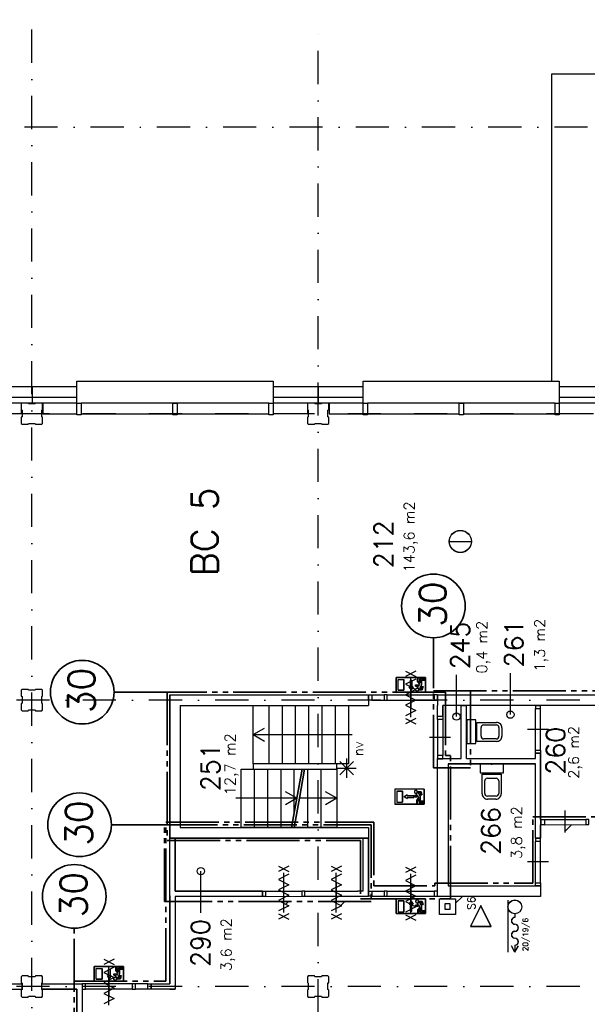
# Model space of a CAD drawing. Extents: x 36324 to 146208, y 143889 to 220609.
# Tile 19 of 21: x 99333 to 110041, y 202045 to 220609. Entities that reach past the tile are written whole.
import ezdxf
from ezdxf.enums import TextEntityAlignment as Align

# ---------------------------------------------------------------- set-up
doc = ezdxf.new("R2010")
doc.units = 0
doc.header["$LTSCALE"] = 100
for name, pattern in [('B0302', [12.5, 6.25, -3.125, 0, -3.125]), ('B0701', [2.34375, 1.5625, -0.78125]), ('B0804', [15, 10, -1, 1, -1, 1, -1])]:
    doc.linetypes.add(name, pattern=pattern)
for name, color, linetype in [('Bouwkundig', 253, 'CONTINUOUS'), ('Bouwkundig tekst', 252, 'CONTINUOUS'), ('Stramien', 252, 'B0302')]:
    doc.layers.add(name, color=color, linetype=linetype)
doc.layers.add('brandscheiding', color=40, linetype='B0804', lineweight=35)
doc.styles.add('bouwk tekst', font='romans.shx')
doc.styles.get("Standard").update_dxf_attribs({"font": 'romans.shx'})

msp = doc.modelspace()

# ---------------------------------------------------------------- linework, layer by layer
at = {"layer": 'Bouwkundig', "linetype": 'Continuous'}
for p, q in [((98713, 213694), (100413, 213694)), ((99566, 213694), (99566, 213380)), ((104113, 213694), (105813, 213694)), ((104966, 213694), (104966, 213380)), ((109507, 213694), (111263, 213694)), ((98713, 213494), (100413, 213494)), ((104113, 213494), (105813, 213494)), ((109507, 213494), (111263, 213494)), ((100413, 213380), (98713, 213380)), ((99363, 213380), (99363, 213180)), ((99769, 213380), (99769, 213180)), ((105813, 213380), (104113, 213380)), ((104763, 213380), (104763, 213180)), ((105169, 213380), (105169, 213180)), ((111183, 213380), (109507, 213380)), ((99363, 213180), (98713, 213180)), ((99769, 213180), (100413, 213180)), ((104763, 213180), (104113, 213180)), ((105169, 213180), (105813, 213180)), ((110157, 213180), (109507, 213180)), ((107437, 210771), (107856, 210771)), ((106988, 208208), (106433, 208208)), ((106433, 207930), (106433, 208208)), ((106470, 208171), (106581, 208171)), ((106470, 207967), (106470, 208171)), ((106581, 207967), (106581, 208171)), ((106705, 208159), (106705, 208029)), ((106733, 208159), (106733, 208029)), ((106840, 208203), (106863, 208203)), ((106840, 208134), (106840, 208203)), ((106880, 208082), (106840, 208134)), ((106863, 208203), (106863, 208142)), ((106891, 208106), (106863, 208142)), ((106979, 208180), (106891, 208180)), ((106891, 208180), (106891, 208106)), ((106914, 208157), (106979, 208157)), ((106914, 208068), (106914, 208157)), ((106979, 208157), (106979, 208180)), ((106988, 207930), (106988, 208208)), ((107573, 207469), (107573, 208254)), ((108590, 207506), (108590, 208291)), ((106470, 207967), (106581, 207967)), ((106705, 208029), (106682, 208029)), ((106682, 208029), (106719, 207974)), ((106719, 207974), (106756, 208029)), ((106756, 208029), (106733, 208029)), ((106803, 208069), (106858, 208069)), ((106803, 208069), (106803, 208046)), ((106803, 208046), (106835, 208046)), ((106835, 208012), (106835, 208046)), ((106858, 208035), (106880, 208082)), ((106858, 208035), (106858, 208069)), ((106867, 207977), (106928, 207977)), ((106883, 208000), (106914, 208068)), ((106910, 208000), (106883, 208000)), ((106910, 208000), (106919, 208037)), ((106919, 208037), (106943, 208037)), ((106928, 207977), (106943, 208037)), ((105631, 206369, 2600), (105375, 206624, 2600)), ((105503, 206315, 2600), (105503, 206677, 2600)), ((105323, 206496, 2600), (105682, 206496, 2600)), ((105375, 206369, 2600), (105630, 206623, 2600)), ((106964, 206098, 2600), (106409, 206098, 2600)), ((106409, 206098, 2600), (106409, 205821, 2600)), ((106964, 206098, 2600), (106964, 205821, 2600)), ((106446, 206061, 2600), (106557, 206061, 2600)), ((106446, 206061, 2600), (106446, 205858, 2600)), ((106557, 206061, 2600), (106557, 205858, 2600)), ((106584, 205959, 2600), (106640, 205996, 2600)), ((106640, 205922, 2600), (106584, 205959, 2600)), ((106640, 205996, 2600), (106640, 205973, 2600)), ((106769, 205973, 2600), (106640, 205973, 2600)), ((106640, 205946, 2600), (106640, 205922, 2600)), ((106769, 205946, 2600), (106640, 205946, 2600)), ((106769, 205973, 2600), (106769, 205946, 2600)), ((106779, 205983, 2600), (106811, 205983, 2600)), ((106779, 205959, 2600), (106779, 205983, 2600)), ((106779, 205959, 2600), (106834, 205959, 2600)), ((106811, 206016, 2600), (106811, 205983, 2600)), ((106856, 205946, 2600), (106816, 205895, 2600)), ((106816, 205895, 2600), (106816, 205825, 2600)), ((106834, 205993, 2600), (106834, 205959, 2600)), ((106834, 205993, 2600), (106856, 205946, 2600)), ((106867, 205922, 2600), (106839, 205887, 2600)), ((106839, 205825, 2600), (106839, 205887, 2600)), ((106843, 206052, 2600), (106904, 206052, 2600)), ((106859, 206029, 2600), (106890, 205960, 2600)), ((106885, 206029, 2600), (106859, 206029, 2600)), ((106867, 205848, 2600), (106867, 205922, 2600)), ((106885, 206029, 2600), (106895, 205992, 2600)), ((106890, 205960, 2600), (106890, 205872, 2600)), ((106895, 205992, 2600), (106919, 205992, 2600)), ((106904, 206052, 2600), (106919, 205992, 2600)), ((106964, 205821, 2600), (106409, 205821, 2600)), ((106446, 205858, 2600), (106557, 205858, 2600)), ((106816, 205825, 2600), (106839, 205825, 2600)), ((106954, 205848, 2600), (106867, 205848, 2600)), ((106890, 205872, 2600), (106954, 205872, 2600)), ((106954, 205872, 2600), (106954, 205848, 2600)), ((109621, 205308), (109744, 205431)), ((102749, 203769), (102749, 204554)), ((106433, 204031), (106433, 203754)), ((106988, 204031), (106988, 203754)), ((107555, 203950), (107686, 204080)), ((102263, 203961), (102283, 203980)), ((104355, 203931), (104404, 203980)), ((105392, 203908), (105465, 203980)), ((106470, 203994), (106581, 203994)), ((106470, 203994), (106470, 203791)), ((106581, 203994), (106581, 203791)), ((106682, 203932), (106719, 203988)), ((106705, 203932), (106682, 203932)), ((106705, 203803), (106705, 203932)), ((106719, 203988), (106756, 203932)), ((106756, 203932), (106733, 203932)), ((106733, 203803), (106733, 203932)), ((106803, 203916), (106835, 203916)), ((106803, 203893), (106803, 203916)), ((106803, 203893), (106858, 203893)), ((106835, 203949), (106835, 203916)), ((106880, 203879), (106840, 203828)), ((106858, 203926), (106858, 203893)), ((106858, 203926), (106880, 203879)), ((106891, 203856), (106863, 203820)), ((106867, 203985), (106928, 203985)), ((106910, 203962), (106883, 203962)), ((106883, 203962), (106914, 203893)), ((106891, 203782), (106891, 203856)), ((106910, 203962), (106919, 203925)), ((106914, 203893), (106914, 203805)), ((106919, 203925), (106943, 203925)), ((106928, 203985), (106943, 203925)), ((108541, 204008), (108541, 203030)), ((108543, 204008), (108543, 203030)), ((106988, 203754), (106433, 203754)), ((106470, 203791), (106581, 203791)), ((106840, 203828), (106840, 203758)), ((106840, 203758), (106863, 203758)), ((106863, 203758), (106863, 203820)), ((106979, 203782), (106891, 203782)), ((106914, 203805), (106979, 203805)), ((106979, 203805), (106979, 203782)), ((108674, 203750), (108674, 203684)), ((108675, 203750), (108675, 203684)), ((108674, 203027), (108608, 203149)), ((108674, 203030), (108609, 203149)), ((108674, 203159), (108674, 203032)), ((108674, 203030), (108739, 203149)), ((108674, 203027), (108741, 203149)), ((108675, 203159), (108675, 203032)), ((101293, 202758), (100738, 202758)), ((100738, 202480), (100738, 202758)), ((101145, 202753), (101168, 202753)), ((101145, 202684), (101145, 202753)), ((101168, 202753), (101168, 202692)), ((101284, 202730), (101196, 202730)), ((101196, 202730), (101196, 202656)), ((101284, 202707), (101284, 202730)), ((101293, 202480), (101293, 202758)), ((100775, 202721), (100886, 202721)), ((100775, 202517), (100775, 202721)), ((100886, 202517), (100886, 202721)), ((100987, 202579), (101024, 202524)), ((101010, 202579), (100987, 202579)), ((101010, 202709), (101010, 202579)), ((101024, 202524), (101061, 202579)), ((101038, 202709), (101038, 202579)), ((101061, 202579), (101038, 202579)), ((101108, 202619), (101108, 202596)), ((101108, 202619), (101164, 202619)), ((101108, 202596), (101141, 202596)), ((101141, 202562), (101141, 202596)), ((101185, 202632), (101145, 202684)), ((101164, 202585), (101185, 202632)), ((101164, 202585), (101164, 202619)), ((101196, 202656), (101168, 202692)), ((101188, 202550), (101219, 202618)), ((101215, 202550), (101188, 202550)), ((101215, 202550), (101224, 202587)), ((101219, 202707), (101284, 202707)), ((101219, 202618), (101219, 202707)), ((101224, 202587), (101248, 202587)), ((101233, 202526), (101248, 202587)), ((100775, 202517), (100886, 202517)), ((101172, 202526), (101233, 202526))]:
    msp.add_line(p, q, dxfattribs=at)
at = {"layer": 'Bouwkundig', "linetype": 'B0701'}
for p, q in [((99378, 213380), (99363, 213365)), ((99363, 213365), (99363, 213254)), ((99495, 213380), (99378, 213380)), ((99500, 213365), (99495, 213380)), ((99625, 213365), (99500, 213365)), ((99633, 213380), (99625, 213365)), ((99748, 213380), (99633, 213380)), ((99763, 213365), (99748, 213380)), ((99763, 213252), (99763, 213365)), ((104778, 213380), (104763, 213365)), ((104763, 213365), (104763, 213254)), ((104895, 213380), (104778, 213380)), ((104900, 213365), (104895, 213380)), ((105025, 213365), (104900, 213365)), ((105033, 213380), (105025, 213365)), ((105148, 213380), (105033, 213380)), ((105163, 213365), (105148, 213380)), ((105163, 213252), (105163, 213365)), ((99363, 213254), (99378, 213246)), ((99378, 213246), (99378, 213121)), ((99748, 213247), (99763, 213252)), ((99748, 213122), (99748, 213247)), ((99763, 213114), (99748, 213122)), ((104763, 213254), (104778, 213246)), ((104778, 213246), (104778, 213121)), ((105148, 213247), (105163, 213252)), ((105148, 213122), (105148, 213247)), ((105163, 213114), (105148, 213122)), ((99378, 213121), (99363, 213116)), ((99363, 213116), (99363, 212995)), ((99363, 212995), (99378, 212980)), ((99378, 212980), (99493, 212980)), ((99493, 212980), (99501, 212995)), ((99501, 212995), (99626, 212995)), ((99626, 212995), (99631, 212980)), ((99631, 212980), (99748, 212980)), ((99748, 212980), (99763, 212995)), ((99763, 212995), (99763, 213114)), ((104778, 213121), (104763, 213116)), ((104763, 213116), (104763, 212995)), ((104763, 212995), (104778, 212980)), ((104778, 212980), (104893, 212980)), ((104893, 212980), (104901, 212995)), ((104901, 212995), (105026, 212995)), ((105026, 212995), (105031, 212980)), ((105031, 212980), (105148, 212980)), ((105148, 212980), (105163, 212995)), ((105163, 212995), (105163, 213114)), ((99378, 207980), (99363, 207965)), ((99363, 207965), (99363, 207854)), ((99495, 207980), (99378, 207980)), ((99500, 207965), (99495, 207980)), ((99625, 207965), (99500, 207965)), ((99633, 207980), (99625, 207965)), ((99748, 207980), (99633, 207980)), ((99763, 207965), (99748, 207980)), ((99763, 207852), (99763, 207965)), ((99363, 207854), (99378, 207846)), ((99378, 207846), (99378, 207721)), ((99748, 207847), (99763, 207852)), ((99748, 207722), (99748, 207847)), ((99378, 207721), (99363, 207716)), ((99363, 207716), (99363, 207595)), ((99363, 207595), (99378, 207580)), ((99378, 207580), (99493, 207580)), ((99493, 207580), (99501, 207595)), ((99501, 207595), (99626, 207595)), ((99626, 207595), (99631, 207580)), ((99631, 207580), (99748, 207580)), ((99763, 207714), (99748, 207722)), ((99748, 207580), (99763, 207595)), ((99763, 207595), (99763, 207714)), ((99378, 202580), (99363, 202565)), ((99363, 202565), (99363, 202454)), ((99495, 202580), (99378, 202580)), ((99500, 202565), (99495, 202580)), ((99625, 202565), (99500, 202565)), ((99633, 202580), (99625, 202565)), ((99748, 202580), (99633, 202580)), ((99763, 202565), (99748, 202580)), ((99763, 202452), (99763, 202565)), ((104778, 202580), (104763, 202565)), ((104763, 202565), (104763, 202454)), ((104895, 202580), (104778, 202580)), ((104900, 202565), (104895, 202580)), ((105025, 202565), (104900, 202565)), ((105033, 202580), (105025, 202565)), ((105148, 202580), (105033, 202580)), ((105163, 202565), (105148, 202580)), ((105163, 202452), (105163, 202565)), ((99363, 202454), (99378, 202446)), ((99378, 202446), (99378, 202321)), ((99748, 202447), (99763, 202452)), ((99748, 202322), (99748, 202447)), ((104763, 202454), (104778, 202446)), ((104778, 202446), (104778, 202321)), ((105148, 202447), (105163, 202452)), ((105148, 202322), (105148, 202447)), ((99378, 202321), (99363, 202316)), ((99363, 202316), (99363, 202195)), ((99363, 202195), (99378, 202180)), ((99378, 202180), (99493, 202180)), ((99493, 202180), (99501, 202195)), ((99501, 202195), (99626, 202195)), ((99626, 202195), (99631, 202180)), ((99631, 202180), (99748, 202180)), ((99763, 202314), (99748, 202322)), ((99748, 202180), (99763, 202195)), ((99763, 202195), (99763, 202314)), ((104778, 202321), (104763, 202316)), ((104763, 202316), (104763, 202195)), ((104763, 202195), (104778, 202180)), ((104778, 202180), (104893, 202180)), ((104893, 202180), (104901, 202195)), ((104901, 202195), (105026, 202195)), ((105026, 202195), (105031, 202180)), ((105031, 202180), (105148, 202180)), ((105163, 202314), (105148, 202322)), ((105148, 202180), (105163, 202195)), ((105163, 202195), (105163, 202314))]:
    msp.add_line(p, q, dxfattribs=at)
at = {"layer": 'Bouwkundig', "linetype": 'Continuous'}
for points in [[(132963, 219580), (109363, 219580)], [(127177, 201380), (132963, 201380), (132963, 219580), (109363, 219580), (109363, 213794)], [(109363, 219580), (109363, 213794)], [(100413, 213494), (100413, 213794), (104113, 213794), (104113, 213694)], [(100413, 213380), (100413, 213794), (104113, 213794), (104113, 213694)], [(104113, 213794), (104113, 213380)], [(105813, 213494), (105813, 213794), (109513, 213794), (109513, 213694)], [(105813, 213380), (105813, 213794), (109513, 213794), (109513, 213694)], [(109513, 213794), (109513, 213380)], [(104033, 213380), (100493, 213380)], [(102303, 213380), (102223, 213380)], [(109433, 213380), (105893, 213380)], [(107703, 213380), (107623, 213380)], [(100493, 213180), (102223, 213180)], [(102303, 213180), (104033, 213180)], [(105893, 213180), (107623, 213180)], [(107703, 213180), (109433, 213180)], [(106807, 208328), (106614, 208228)], [(106614, 208328), (106807, 208228)], [(106581, 208171), (106581, 207967), (106470, 207967), (106470, 208171), (106581, 208171)], [(106807, 208177), (106614, 208078), (106807, 207979), (106614, 207880), (106807, 207781), (106614, 207682), (106807, 207583), (106614, 207484)], [(106705, 208159), (106733, 208159), (106733, 208029), (106756, 208029), (106719, 207974), (106682, 208029), (106705, 208029), (106705, 208159)], [(106710, 207458), (106710, 208203)], [(106979, 208180), (106979, 208157), (106914, 208157), (106914, 208068), (106883, 208000), (106910, 208000), (106919, 208037), (106943, 208037), (106928, 207977), (106867, 207977), (106866, 207982), (106866, 207985), (106865, 207987), (106864, 207990), (106862, 207994), (106861, 207996), (106859, 207998), (106858, 208001), (106856, 208002), (106853, 208005), (106850, 208007), (106847, 208009), (106844, 208010), (106840, 208011), (106837, 208012), (106835, 208013), (106835, 208046), (106803, 208046), (106803, 208069), (106858, 208069), (106858, 208035), (106880, 208082), (106840, 208134), (106840, 208203), (106863, 208203), (106863, 208142), (106891, 208106), (106891, 208180), (106979, 208180)], [(106710, 208030), (106710, 207830), (106710, 207630)], [(106858, 207972), (106857, 207968), (106855, 207963), (106852, 207959), (106850, 207956), (106846, 207953), (106842, 207951), (106836, 207949), (106829, 207949), (106823, 207950), (106819, 207952), (106816, 207953), (106814, 207954), (106812, 207956), (106809, 207960), (106806, 207963), (106804, 207967), (106803, 207973), (106803, 207977), (106803, 207981), (106805, 207987), (106806, 207990), (106809, 207994), (106814, 207999), (106817, 208000), (106821, 208003), (106825, 208004), (106832, 208004), (106838, 208003), (106842, 208002), (106846, 208000), (106849, 207997), (106852, 207994), (106855, 207990), (106856, 207987), (106858, 207983), (106858, 207980), (106858, 207975), (106858, 207972)], [(106811, 207957), (106810, 207958), (106809, 207959), (106808, 207960), (106808, 207961), (106807, 207962), (106806, 207963), (106805, 207965), (106805, 207966), (106804, 207967), (106804, 207968), (106804, 207970), (106803, 207971), (106803, 207972), (106803, 207974), (106803, 207975), (106803, 207977), (106803, 207978), (106803, 207979), (106803, 207981), (106803, 207982), (106804, 207983), (106804, 207985), (106804, 207986), (106805, 207987), (106805, 207988), (106806, 207990), (106807, 207991), (106808, 207992), (106808, 207993), (106809, 207994), (106810, 207995), (106811, 207996), (106812, 207997), (106813, 207998), (106814, 207999), (106815, 208000), (106816, 208000), (106817, 208001), (106819, 208002), (106820, 208002), (106821, 208003), (106823, 208003), (106824, 208003), (106825, 208004), (106826, 208004), (106828, 208004), (106829, 208004), (106831, 208004), (106832, 208004), (106833, 208004), (106835, 208004), (106836, 208004), (106837, 208003), (106839, 208003), (106840, 208003), (106841, 208002), (106842, 208002), (106844, 208001), (106845, 208000), (106846, 208000), (106847, 207999), (106848, 207998), (106849, 207997), (106850, 207996), (106851, 207995), (106852, 207994), (106853, 207993), (106854, 207992), (106854, 207991), (106855, 207990), (106856, 207988), (106856, 207987), (106857, 207986), (106857, 207985), (106857, 207983), (106858, 207982), (106858, 207981), (106858, 207979), (106858, 207978), (106858, 207977), (106858, 207975), (106858, 207974), (106858, 207972), (106858, 207971), (106857, 207970), (106857, 207968), (106857, 207967), (106856, 207966), (106856, 207965), (106855, 207963), (106854, 207962), (106854, 207961), (106853, 207960), (106852, 207959), (106851, 207958), (106850, 207957), (106849, 207956), (106848, 207955), (106847, 207954), (106846, 207953), (106845, 207953), (106844, 207952), (106842, 207951), (106841, 207951), (106840, 207950), (106839, 207950), (106837, 207950), (106836, 207949), (106835, 207949), (106833, 207949), (106832, 207949), (106831, 207949), (106829, 207949), (106828, 207949), (106826, 207949), (106825, 207949), (106824, 207950), (106823, 207950), (106821, 207950), (106820, 207951), (106819, 207951), (106817, 207952), (106816, 207953), (106815, 207953), (106814, 207954), (106813, 207955), (106812, 207956), (106811, 207957)], [(106867, 207977), (106867, 207977), (106867, 207977), (106867, 207978), (106867, 207978), (106867, 207979), (106867, 207979), (106867, 207979), (106867, 207980), (106867, 207980), (106866, 207981), (106866, 207981), (106866, 207981), (106866, 207982), (106866, 207982), (106866, 207983), (106866, 207983), (106866, 207983), (106866, 207984), (106866, 207984), (106866, 207985), (106866, 207985), (106866, 207985), (106865, 207986), (106865, 207986), (106865, 207987), (106865, 207987), (106865, 207987), (106865, 207988), (106865, 207988), (106865, 207989), (106865, 207989), (106864, 207989), (106864, 207990), (106864, 207990), (106864, 207990), (106864, 207991), (106864, 207991), (106863, 207992), (106863, 207992), (106863, 207992), (106863, 207993), (106863, 207993), (106863, 207993), (106862, 207994), (106862, 207994), (106862, 207994), (106862, 207995), (106862, 207995), (106861, 207995), (106861, 207996), (106861, 207996), (106861, 207997), (106860, 207997), (106860, 207997), (106860, 207998), (106860, 207998), (106859, 207998), (106859, 207998), (106859, 207999), (106859, 207999), (106858, 207999), (106858, 208000), (106858, 208000), (106858, 208000), (106857, 208001), (106857, 208001), (106857, 208001), (106857, 208002), (106856, 208002), (106856, 208002), (106856, 208002), (106855, 208003), (106855, 208003), (106855, 208003), (106855, 208004), (106854, 208004), (106854, 208004), (106854, 208004), (106853, 208005), (106853, 208005), (106853, 208005), (106852, 208005), (106852, 208006), (106852, 208006), (106851, 208006), (106851, 208006), (106851, 208007), (106850, 208007), (106850, 208007), (106850, 208007), (106849, 208007), (106849, 208008), (106849, 208008), (106848, 208008), (106848, 208008), (106848, 208008), (106847, 208009), (106847, 208009), (106846, 208009), (106846, 208009), (106846, 208009), (106845, 208009), (106845, 208010), (106845, 208010), (106844, 208010), (106844, 208010), (106843, 208010), (106843, 208010), (106843, 208011), (106842, 208011), (106842, 208011), (106842, 208011), (106841, 208011), (106841, 208011), (106840, 208011), (106840, 208011), (106840, 208011), (106839, 208012), (106839, 208012), (106838, 208012), (106838, 208012), (106838, 208012), (106837, 208012), (106837, 208012), (106836, 208012), (106836, 208012), (106836, 208012), (106835, 208012)], [(102163, 207880), (105913, 207880)], [(102163, 207880), (102163, 205180), (105913, 205180)], [(102163, 205180), (102163, 207880)], [(105913, 207880), (105913, 207680)], [(105973, 207880), (106208, 207880)], [(105973, 207780), (106208, 207780)], [(106268, 207880), (107153, 207880)], [(106268, 207780), (107153, 207780)], [(107213, 207880), (113161, 207880)], [(107213, 207880), (107213, 207680)], [(102363, 207680), (105913, 207680)], [(102363, 207680), (102363, 205380), (105913, 205380)], [(102363, 207680), (102363, 205380)], [(104038, 206580), (104038, 207680)], [(104288, 206580), (104288, 207680)], [(104538, 206580), (104538, 207680)], [(104788, 206580), (104788, 207680)], [(105038, 206580), (105038, 207680)], [(105288, 206580), (105288, 207680)], [(107213, 207475), (107213, 207680)], [(107213, 207475), (107213, 207680)], [(112961, 207680), (107313, 207680)], [(107313, 207680), (107313, 207475)], [(107313, 207475), (107313, 207680)], [(107663, 207680), (107763, 207680)], [(107663, 206680), (107663, 207680)], [(107763, 206680), (107763, 207680)], [(109061, 207678), (109061, 207680)], [(109061, 207680), (109161, 207680)], [(109061, 206838), (109061, 207619)], [(109161, 207678), (109161, 207680)], [(109161, 206838), (109161, 207619)], [(106807, 207433), (106614, 207333)], [(106614, 207433), (106807, 207333)], [(107213, 207475), (107313, 207475)], [(107213, 207415), (107213, 206735)], [(107313, 207415), (107313, 206735)], [(103738, 207130), (103951, 207253)], [(103738, 207130), (103951, 207253)], [(107960, 207001), (107960, 207359), (108330, 207359)], [(108037, 207098), (108037, 207262)], [(108087, 207312), (108323, 207312)], [(108373, 207262), (108373, 207098)], [(108430, 207259), (108430, 207101)], [(109311, 207228), (109111, 207228), (108911, 207228)], [(103738, 207130), (103951, 207007)], [(103738, 207130), (103951, 207007)], [(103738, 207130), (105608, 207130)], [(107463, 207075), (107263, 207075), (107063, 207075)], [(107783, 207180), (107763, 207180)], [(108330, 207001), (107960, 207001)], [(108323, 207048), (108087, 207048)], [(107213, 204080), (107213, 206680)], [(107213, 206680), (107663, 206680)], [(107413, 206680), (107663, 206680)], [(107763, 206680), (109061, 206680)], [(107763, 206680), (109061, 206680)], [(109061, 206680), (109061, 206778)], [(109061, 206778), (109161, 206778)], [(109161, 205531), (109161, 206778)], [(109161, 206778), (109161, 206630)], [(109161, 206630), (109161, 205180)], [(103738, 206580), (103738, 206480)], [(103763, 205380), (103763, 206480)], [(104013, 205380), (104013, 206480)], [(104263, 205380), (104263, 206480)], [(104513, 205675), (104513, 206480)], [(104763, 206480), (104763, 205380)], [(105013, 206480), (105013, 205380)], [(105313, 206480), (105313, 206580)], [(107413, 206580), (107413, 204280)], [(107713, 206580), (107413, 206580)], [(107413, 206580), (109061, 206580)], [(109061, 206580), (107713, 206580)], [(108237, 206560), (108237, 206580)], [(109061, 205180), (109061, 206580)], [(109061, 205180), (109061, 206580)], [(108058, 206013), (108058, 206383)], [(108058, 206383), (108416, 206383), (108416, 206013)], [(108105, 206020), (108105, 206256)], [(108155, 206306), (108319, 206306)], [(108369, 206256), (108369, 206020)], [(104559, 205930), (103409, 205930)], [(104559, 205930), (104347, 206053)], [(104559, 205930), (104347, 205808)], [(105313, 205930), (104609, 205930)], [(105313, 205930), (105100, 206053)], [(105313, 205930), (105100, 205808)], [(108319, 205970), (108155, 205970)], [(108316, 205913), (108158, 205913)], [(109621, 205301), (109621, 205501), (109621, 205701)], [(109231, 205531), (110011, 205531)], [(109621, 205281), (109621, 205481), (109621, 205681)], [(102363, 205380), (105913, 205380)], [(105913, 205380), (105913, 205180)], [(109161, 205180), (109161, 205431)], [(109231, 205431), (110011, 205432)], [(102163, 204130), (102163, 205183)], [(102163, 205183), (102263, 205183)], [(105913, 205180), (102163, 205180)], [(103913, 204180), (102263, 204180), (102263, 205183)], [(102263, 205183), (102263, 204180)], [(105813, 204180), (105813, 205180)], [(105813, 204180), (105813, 205180)], [(105813, 205180), (105913, 205180)], [(105813, 205180), (105913, 205180)], [(105913, 205180), (105913, 204080)], [(105913, 204080), (105913, 205180)], [(109161, 205180), (109061, 205180)], [(109061, 205180), (109161, 205180)], [(109061, 204338), (109061, 205118)], [(109161, 204338), (109161, 205118)], [(104410, 204648), (104216, 204548)], [(104216, 204648), (104410, 204548)], [(105210, 204648), (105403, 204548)], [(105403, 204648), (105210, 204548)], [(106807, 204628), (106614, 204528)], [(106614, 204628), (106807, 204528)], [(109311, 204728), (109111, 204728), (108911, 204728)], [(104410, 204497), (104216, 204398), (104410, 204299), (104216, 204200), (104410, 204101), (104216, 204002), (104410, 203903), (104216, 203804)], [(104313, 203778), (104313, 204523)], [(105403, 204497), (105210, 204398), (105403, 204299), (105210, 204200), (105403, 204101), (105210, 204002), (105403, 203903), (105210, 203804)], [(105306, 203778), (105306, 204523)], [(106807, 204477), (106614, 204378), (106807, 204279), (106614, 204180), (106807, 204081), (106614, 203982), (106807, 203883), (106614, 203784)], [(106710, 203758), (106710, 204503)], [(104313, 203950), (104313, 204150), (104313, 204350)], [(104313, 203930), (104313, 204130), (104313, 204330)], [(105306, 203950), (105306, 204150), (105306, 204350)], [(105306, 204330), (105306, 204130), (105306, 203930)], [(106710, 204330), (106710, 204130), (106710, 203930)], [(107413, 204280), (109161, 204280)], [(109061, 204280), (109161, 204280)], [(109161, 204277), (109157, 204280)], [(109161, 204280), (109161, 204080)], [(109161, 204280), (109161, 204080)], [(102163, 202430), (102163, 204130)], [(102163, 204088), (102163, 202430)], [(102263, 204180), (103913, 204180)], [(103913, 204080), (102263, 204080)], [(102263, 204080), (102263, 202330)], [(103913, 204180), (103913, 204080)], [(103973, 204180), (104653, 204180)], [(103973, 204080), (104653, 204081)], [(104713, 204080), (104713, 204180), (105713, 204180)], [(104713, 204080), (104713, 204180)], [(104913, 204080), (104713, 204080)], [(105713, 204080), (104713, 204080)], [(105813, 204180), (105713, 204180)], [(105913, 204080), (105713, 204080)], [(105973, 204180), (106208, 204180)], [(105973, 204081), (106208, 204081)], [(106268, 204180), (107153, 204180)], [(106268, 204081), (107153, 204081)], [(109161, 204080), (107213, 204080)], [(107555, 203736), (107255, 203736), (107255, 204036), (107555, 204036), (107555, 203736)], [(106581, 203791), (106581, 203994), (106470, 203994), (106470, 203791), (106581, 203791)], [(106705, 203803), (106733, 203803), (106733, 203932), (106756, 203932), (106719, 203988), (106682, 203932), (106705, 203932), (106705, 203803)], [(106858, 203989), (106857, 203994), (106855, 203999), (106852, 204003), (106850, 204005), (106846, 204008), (106842, 204010), (106836, 204012), (106829, 204013), (106823, 204012), (106819, 204010), (106816, 204009), (106814, 204007), (106812, 204005), (106809, 204002), (106806, 203998), (106804, 203994), (106803, 203988), (106803, 203984), (106803, 203981), (106805, 203975), (106806, 203972), (106809, 203967), (106814, 203963), (106817, 203961), (106821, 203959), (106825, 203958), (106832, 203957), (106838, 203958), (106842, 203960), (106846, 203962), (106849, 203964), (106852, 203968), (106855, 203971), (106856, 203975), (106858, 203979), (106858, 203982), (106858, 203986), (106858, 203989)], [(106811, 204005), (106810, 204004), (106809, 204003), (106808, 204002), (106808, 204000), (106807, 203999), (106806, 203998), (106806, 203997), (106805, 203996), (106804, 203994), (106804, 203993), (106804, 203992), (106803, 203990), (106803, 203989), (106803, 203988), (106803, 203986), (106803, 203985), (106803, 203984), (106803, 203982), (106803, 203981), (106803, 203980), (106804, 203978), (106804, 203977), (106804, 203976), (106805, 203974), (106806, 203973), (106806, 203972), (106807, 203971), (106808, 203970), (106808, 203969), (106809, 203967), (106810, 203966), (106811, 203965), (106812, 203964), (106813, 203964), (106814, 203963), (106815, 203962), (106816, 203961), (106818, 203961), (106819, 203960), (106820, 203959), (106821, 203959), (106823, 203958), (106824, 203958), (106825, 203958), (106827, 203958), (106828, 203957), (106829, 203957), (106831, 203957), (106832, 203957), (106833, 203957), (106835, 203958), (106836, 203958), (106837, 203958), (106839, 203958), (106840, 203959), (106841, 203959), (106842, 203960), (106844, 203961), (106845, 203961), (106846, 203962), (106847, 203963), (106848, 203964), (106849, 203964), (106850, 203965), (106851, 203966), (106852, 203967), (106853, 203969), (106854, 203970), (106854, 203971), (106855, 203972), (106856, 203973), (106856, 203974), (106857, 203976), (106857, 203977), (106857, 203978), (106858, 203980), (106858, 203981), (106858, 203982), (106858, 203984), (106858, 203985), (106858, 203986), (106858, 203988), (106858, 203989), (106858, 203990), (106857, 203992), (106857, 203993), (106857, 203994), (106856, 203996), (106856, 203997), (106855, 203998), (106854, 203999), (106854, 204000), (106853, 204002), (106852, 204003), (106851, 204004), (106850, 204005), (106849, 204006), (106848, 204006), (106847, 204007), (106846, 204008), (106845, 204009), (106844, 204010), (106842, 204010), (106841, 204011), (106840, 204011), (106839, 204012), (106837, 204012), (106836, 204012), (106835, 204012), (106833, 204013), (106832, 204013), (106831, 204013), (106829, 204013), (106828, 204013), (106827, 204012), (106825, 204012), (106824, 204012), (106823, 204012), (106821, 204011), (106820, 204011), (106819, 204010), (106818, 204010), (106816, 204009), (106815, 204008), (106814, 204007), (106813, 204006), (106812, 204006), (106811, 204005)], [(106979, 203782), (106979, 203805), (106914, 203805), (106914, 203893), (106883, 203962), (106910, 203962), (106919, 203925), (106943, 203925), (106928, 203985), (106867, 203985), (106866, 203979), (106866, 203977), (106865, 203974), (106864, 203971), (106862, 203968), (106861, 203965), (106859, 203963), (106858, 203961), (106856, 203959), (106853, 203957), (106850, 203955), (106847, 203953), (106844, 203952), (106840, 203950), (106837, 203950), (106835, 203949), (106835, 203916), (106803, 203916), (106803, 203893), (106858, 203893), (106858, 203926), (106880, 203879), (106840, 203828), (106840, 203758), (106863, 203758), (106863, 203820), (106891, 203856), (106891, 203782), (106979, 203782)], [(106867, 203985), (106867, 203985), (106867, 203984), (106867, 203984), (106867, 203983), (106867, 203983), (106867, 203983), (106867, 203982), (106867, 203982), (106867, 203981), (106866, 203981), (106866, 203981), (106866, 203980), (106866, 203980), (106866, 203979), (106866, 203979), (106866, 203979), (106866, 203978), (106866, 203978), (106866, 203977), (106866, 203977), (106866, 203977), (106866, 203976), (106865, 203976), (106865, 203975), (106865, 203975), (106865, 203975), (106865, 203974), (106865, 203974), (106865, 203973), (106865, 203973), (106865, 203973), (106864, 203972), (106864, 203972), (106864, 203972), (106864, 203971), (106864, 203971), (106864, 203970), (106863, 203970), (106863, 203970), (106863, 203969), (106863, 203969), (106863, 203969), (106863, 203968), (106862, 203968), (106862, 203968), (106862, 203967), (106862, 203967), (106862, 203966), (106861, 203966), (106861, 203966), (106861, 203965), (106861, 203965), (106860, 203965), (106860, 203964), (106860, 203964), (106860, 203964), (106860, 203963), (106859, 203963), (106859, 203963), (106859, 203962), (106859, 203962), (106858, 203962), (106858, 203962), (106858, 203961), (106857, 203961), (106857, 203961), (106857, 203960), (106857, 203960), (106856, 203960), (106856, 203959), (106856, 203959), (106855, 203959), (106855, 203959), (106855, 203958), (106855, 203958), (106854, 203958), (106854, 203957), (106854, 203957), (106853, 203957), (106853, 203957), (106853, 203956), (106852, 203956), (106852, 203956), (106852, 203956), (106851, 203956), (106851, 203955), (106851, 203955), (106850, 203955), (106850, 203955), (106850, 203954), (106849, 203954), (106849, 203954), (106849, 203954), (106848, 203954), (106848, 203953), (106848, 203953), (106847, 203953), (106847, 203953), (106846, 203953), (106846, 203952), (106846, 203952), (106845, 203952), (106845, 203952), (106845, 203952), (106844, 203952), (106844, 203951), (106843, 203951), (106843, 203951), (106843, 203951), (106842, 203951), (106842, 203951), (106842, 203951), (106841, 203951), (106841, 203950), (106840, 203950), (106840, 203950), (106840, 203950), (106839, 203950), (106839, 203950), (106838, 203950), (106838, 203950), (106838, 203950), (106837, 203950), (106837, 203949), (106836, 203949), (106836, 203949), (106836, 203949), (106835, 203949)], [(104410, 203753), (104216, 203653)], [(104216, 203753), (104410, 203653)], [(105210, 203753), (105403, 203653)], [(105403, 203753), (105210, 203653)], [(106614, 203732), (106807, 203632)], [(106807, 203732), (106614, 203632)], [(100919, 202897), (101113, 202797)], [(101113, 202897), (100919, 202797)], [(101113, 202746), (100919, 202647), (101113, 202548), (100919, 202449), (101113, 202350), (100919, 202251), (101113, 202152), (100919, 202053)], [(101016, 202027), (101016, 202772)], [(101284, 202730), (101284, 202707), (101219, 202707), (101219, 202618), (101188, 202550), (101215, 202550), (101224, 202587), (101248, 202587), (101233, 202526), (101172, 202526), (101172, 202532), (101171, 202535), (101171, 202537), (101170, 202540), (101168, 202544), (101166, 202546), (101165, 202548), (101163, 202551), (101161, 202552), (101158, 202555), (101156, 202557), (101153, 202559), (101150, 202560), (101146, 202561), (101143, 202562), (101141, 202563), (101141, 202596), (101108, 202596), (101108, 202619), (101164, 202619), (101164, 202585), (101185, 202632), (101145, 202684), (101145, 202753), (101168, 202753), (101168, 202692), (101196, 202656), (101196, 202730), (101284, 202730)], [(100886, 202721), (100886, 202517), (100775, 202517), (100775, 202721), (100886, 202721)], [(101010, 202709), (101038, 202709), (101038, 202579), (101061, 202579), (101024, 202524), (100987, 202579), (101010, 202579), (101010, 202709)], [(101016, 202200), (101016, 202400), (101016, 202600)], [(101016, 202580), (101016, 202380), (101016, 202180)], [(101116, 202507), (101116, 202508), (101115, 202509), (101114, 202510), (101113, 202511), (101112, 202512), (101112, 202513), (101111, 202515), (101110, 202516), (101110, 202517), (101110, 202518), (101109, 202520), (101109, 202521), (101109, 202522), (101108, 202524), (101108, 202525), (101108, 202526), (101108, 202528), (101108, 202529), (101109, 202531), (101109, 202532), (101109, 202533), (101110, 202535), (101110, 202536), (101110, 202537), (101111, 202538), (101112, 202540), (101112, 202541), (101113, 202542), (101114, 202543), (101115, 202544), (101116, 202545), (101116, 202546), (101117, 202547), (101118, 202548), (101120, 202549), (101121, 202550), (101122, 202550), (101123, 202551), (101124, 202552), (101125, 202552), (101127, 202553), (101128, 202553), (101129, 202553), (101131, 202554), (101132, 202554), (101133, 202554), (101135, 202554), (101136, 202554), (101137, 202554), (101139, 202554), (101140, 202554), (101141, 202554), (101143, 202553), (101144, 202553), (101145, 202553), (101147, 202552), (101148, 202552), (101149, 202551), (101150, 202550), (101151, 202550), (101153, 202549), (101154, 202548), (101155, 202547), (101156, 202546), (101157, 202545), (101158, 202544), (101158, 202543), (101159, 202542), (101160, 202541), (101161, 202540), (101161, 202538), (101162, 202537), (101162, 202536), (101163, 202535), (101163, 202533), (101163, 202532), (101164, 202531), (101164, 202529), (101164, 202528), (101164, 202526), (101164, 202525), (101164, 202524), (101164, 202522), (101163, 202521), (101163, 202520), (101163, 202518), (101162, 202517), (101162, 202516), (101161, 202515), (101161, 202513), (101160, 202512), (101159, 202511), (101158, 202510), (101158, 202509), (101157, 202508), (101156, 202507), (101155, 202506), (101154, 202505), (101153, 202504), (101151, 202503), (101150, 202503), (101149, 202502), (101148, 202501), (101147, 202501), (101145, 202500), (101144, 202500), (101143, 202500), (101141, 202499), (101140, 202499), (101139, 202499), (101137, 202499), (101136, 202499), (101135, 202499), (101133, 202499), (101132, 202499), (101131, 202499), (101129, 202500), (101128, 202500), (101127, 202500), (101125, 202501), (101124, 202501), (101123, 202502), (101122, 202503), (101121, 202503), (101120, 202504), (101118, 202505), (101117, 202506), (101116, 202507)], [(101164, 202522), (101162, 202518), (101160, 202513), (101157, 202509), (101155, 202506), (101151, 202503), (101147, 202501), (101142, 202499), (101134, 202499), (101128, 202500), (101124, 202501), (101122, 202503), (101119, 202504), (101117, 202506), (101114, 202510), (101112, 202513), (101110, 202517), (101109, 202523), (101108, 202527), (101109, 202531), (101110, 202537), (101112, 202540), (101115, 202544), (101119, 202549), (101122, 202550), (101126, 202553), (101131, 202554), (101137, 202554), (101144, 202553), (101148, 202552), (101151, 202550), (101154, 202547), (101158, 202544), (101160, 202540), (101162, 202537), (101163, 202533), (101164, 202530), (101164, 202525), (101164, 202522)], [(101172, 202526), (101172, 202527), (101172, 202527), (101172, 202528), (101172, 202528), (101172, 202529), (101172, 202529), (101172, 202529), (101172, 202530), (101172, 202530), (101172, 202531), (101172, 202531), (101172, 202531), (101172, 202532), (101172, 202532), (101172, 202533), (101172, 202533), (101172, 202533), (101171, 202534), (101171, 202534), (101171, 202535), (101171, 202535), (101171, 202535), (101171, 202536), (101171, 202536), (101171, 202537), (101171, 202537), (101171, 202537), (101170, 202538), (101170, 202538), (101170, 202538), (101170, 202539), (101170, 202539), (101170, 202540), (101170, 202540), (101169, 202540), (101169, 202541), (101169, 202541), (101169, 202541), (101169, 202542), (101169, 202542), (101168, 202543), (101168, 202543), (101168, 202543), (101168, 202544), (101168, 202544), (101167, 202544), (101167, 202545), (101167, 202545), (101167, 202545), (101167, 202546), (101166, 202546), (101166, 202546), (101166, 202547), (101166, 202547), (101165, 202547), (101165, 202548), (101165, 202548), (101165, 202548), (101164, 202549), (101164, 202549), (101164, 202549), (101164, 202550), (101163, 202550), (101163, 202550), (101163, 202551), (101163, 202551), (101162, 202551), (101162, 202552), (101162, 202552), (101162, 202552), (101161, 202552), (101161, 202553), (101161, 202553), (101160, 202553), (101160, 202554), (101160, 202554), (101159, 202554), (101159, 202554), (101159, 202555), (101158, 202555), (101158, 202555), (101158, 202555), (101158, 202556), (101157, 202556), (101157, 202556), (101157, 202556), (101156, 202556), (101156, 202557), (101155, 202557), (101155, 202557), (101155, 202557), (101154, 202558), (101154, 202558), (101154, 202558), (101153, 202558), (101153, 202558), (101153, 202559), (101152, 202559), (101152, 202559), (101152, 202559), (101151, 202559), (101151, 202559), (101150, 202560), (101150, 202560), (101150, 202560), (101149, 202560), (101149, 202560), (101149, 202560), (101148, 202561), (101148, 202561), (101147, 202561), (101147, 202561), (101147, 202561), (101146, 202561), (101146, 202561), (101145, 202561), (101145, 202561), (101145, 202562), (101144, 202562), (101144, 202562), (101144, 202562), (101143, 202562), (101143, 202562), (101142, 202562), (101142, 202562), (101141, 202562), (101141, 202562), (101141, 202562)], [(96347, 202430), (99378, 202430)], [(99378, 202330), (99378, 202430)], [(99748, 202330), (99748, 202430)], [(99748, 202430), (100513, 202430)], [(99748, 202430), (100513, 202430), (100513, 200218)], [(100513, 202430), (100513, 200218)], [(101458, 202430), (100574, 202430)], [(101753, 202430), (101518, 202430)], [(101813, 202430), (102163, 202430)], [(101813, 202330), (101813, 202430)], [(96347, 202330), (99378, 202330)], [(100413, 202330), (99748, 202330)], [(99748, 202330), (100413, 202330), (100413, 200218)], [(100413, 200218), (100413, 202330)], [(101458, 202330), (100574, 202330)], [(101753, 202330), (101518, 202330)], [(102263, 202330), (101813, 202330)], [(102163, 202330), (101813, 202330)], [(102163, 202330), (102263, 202330)]]:
    msp.add_lwpolyline(points, dxfattribs=at)
for points in [[(100413, 213380), (100493, 213380), (100493, 213160), (100413, 213160)], [(102223, 213380), (102303, 213380), (102303, 213160), (102223, 213160)], [(104033, 213380), (104113, 213380), (104113, 213160), (104033, 213160)], [(105813, 213380), (105893, 213380), (105893, 213160), (105813, 213160)], [(107623, 213380), (107703, 213380), (107703, 213160), (107623, 213160)], [(109433, 213380), (109513, 213380), (109513, 213160), (109433, 213160)], [(106867, 207977), (106866, 207983), (106863, 207993), (106859, 207999), (106856, 208003), (106849, 208007), (106843, 208010), (106838, 208012), (106835, 208013), (106835, 208046), (106803, 208046), (106803, 208069), (106858, 208069), (106858, 208035), (106880, 208082), (106840, 208134), (106840, 208203), (106863, 208203), (106863, 208142), (106891, 208106), (106891, 208180), (106979, 208180), (106979, 208157), (106914, 208157), (106914, 208068), (106883, 208000), (106910, 208000), (106919, 208037), (106943, 208037), (106928, 207977)], [(105913, 207880), (105973, 207880), (105973, 207780), (105913, 207780)], [(106268, 207880), (106208, 207880), (106208, 207780), (106268, 207780)], [(107213, 207880), (107153, 207880), (107153, 207780), (107213, 207780)], [(105538, 207680), (105538, 206580), (103738, 206580), (103738, 207680)], [(109061, 207678), (109061, 207619), (109161, 207619), (109161, 207678)], [(107313, 207475), (107313, 207415), (107213, 207415), (107213, 207475)], [(107935, 206962), (107935, 207406), (107770, 207406), (107770, 206962)], [(109061, 206778), (109061, 206838), (109161, 206838), (109161, 206778)], [(107313, 206675), (107313, 206735), (107213, 206735), (107213, 206675)], [(103513, 205380), (103513, 206480), (105313, 206480), (105313, 205380)], [(108019, 206408), (108463, 206408), (108463, 206573), (108019, 206573)], [(109171, 205531), (109231, 205531), (109231, 205431), (109171, 205431)], [(110071, 205531), (110011, 205531), (110011, 205432), (110071, 205432)], [(109061, 205178), (109061, 205118), (109161, 205118), (109161, 205178)], [(109061, 204278), (109061, 204338), (109161, 204338), (109161, 204278)], [(103913, 204180), (103973, 204180), (103973, 204080), (103913, 204080)], [(104713, 204180), (104653, 204180), (104653, 204081), (104713, 204081)], [(105913, 204180), (105973, 204180), (105973, 204081), (105913, 204081)], [(106268, 204180), (106208, 204180), (106208, 204081), (106268, 204081)], [(107213, 204180), (107153, 204180), (107153, 204081), (107213, 204081)], [(106867, 203985), (106866, 203978), (106863, 203968), (106859, 203963), (106856, 203959), (106849, 203954), (106843, 203951), (106838, 203950), (106835, 203949), (106835, 203916), (106803, 203916), (106803, 203893), (106858, 203893), (106858, 203926), (106880, 203879), (106840, 203828), (106840, 203758), (106863, 203758), (106863, 203820), (106891, 203856), (106891, 203782), (106979, 203782), (106979, 203805), (106914, 203805), (106914, 203893), (106883, 203962), (106910, 203962), (106919, 203925), (106943, 203925), (106928, 203985)], [(107455, 203836), (107455, 203936), (107355, 203936), (107355, 203836)], [(108031, 203514), (108226, 203514), (108031, 203905), (107835, 203514)], [(108031, 203517), (108222, 203517), (108031, 203900), (107839, 203517)], [(101172, 202526), (101172, 202533), (101168, 202543), (101165, 202549), (101161, 202553), (101155, 202557), (101149, 202560), (101144, 202562), (101141, 202563), (101141, 202596), (101108, 202596), (101108, 202619), (101164, 202619), (101164, 202585), (101185, 202632), (101145, 202684), (101145, 202753), (101168, 202753), (101168, 202692), (101196, 202656), (101196, 202730), (101284, 202730), (101284, 202707), (101219, 202707), (101219, 202618), (101188, 202550), (101215, 202550), (101224, 202587), (101248, 202587), (101233, 202526)], [(100514, 202330), (100574, 202330), (100574, 202430), (100514, 202430)], [(101458, 202330), (101518, 202330), (101518, 202430), (101458, 202430)], [(101813, 202330), (101753, 202330), (101753, 202430), (101813, 202430)]]:
    msp.add_lwpolyline(points, close=True, dxfattribs=at)
for points in [[(108087, 207312, 0.414213), (108037, 207262)], [(108373, 207262, 0.414214), (108323, 207312)], [(108430, 207259, 0.414214), (108330, 207359)], [(108037, 207098, 0.414214), (108087, 207048)], [(108323, 207048, 0.414214), (108373, 207098)], [(108330, 207001, 0.414214), (108430, 207101)], [(108155, 206306, 0.414214), (108105, 206256)], [(108369, 206256, 0.414213), (108319, 206306)], [(108058, 206013, 0.414214), (108158, 205913)], [(108105, 206020, 0.414214), (108155, 205970)], [(108316, 205913, 0.414214), (108416, 206013)], [(108319, 205970, 0.414214), (108369, 206020)]]:
    msp.add_lwpolyline(points, format="xyb", dxfattribs=at)
at = {"layer": 'Bouwkundig', "linetype": 'Continuous', "elevation": 2600}
for points in [[(106964, 205821), (106964, 206098), (106409, 206098), (106409, 205821), (106964, 205821)], [(106787, 206072), (106786, 206071), (106785, 206070), (106784, 206068), (106783, 206067), (106783, 206066), (106782, 206065), (106781, 206064), (106781, 206063), (106780, 206061), (106780, 206060), (106780, 206059), (106779, 206057), (106779, 206056), (106779, 206055), (106779, 206053), (106779, 206052), (106779, 206051), (106779, 206049), (106779, 206048), (106779, 206047), (106780, 206045), (106780, 206044), (106780, 206043), (106781, 206041), (106781, 206040), (106782, 206039), (106783, 206038), (106783, 206037), (106784, 206035), (106785, 206034), (106786, 206033), (106787, 206032), (106788, 206031), (106789, 206030), (106790, 206030), (106791, 206029), (106792, 206028), (106793, 206027), (106795, 206027), (106796, 206026), (106797, 206026), (106798, 206025), (106800, 206025), (106801, 206025), (106802, 206024), (106804, 206024), (106805, 206024), (106806, 206024), (106808, 206024), (106809, 206024), (106811, 206024), (106812, 206025), (106813, 206025), (106814, 206025), (106816, 206026), (106817, 206026), (106818, 206027), (106820, 206027), (106821, 206028), (106822, 206029), (106823, 206030), (106824, 206030), (106825, 206031), (106826, 206032), (106827, 206033), (106828, 206034), (106829, 206035), (106830, 206037), (106830, 206038), (106831, 206039), (106832, 206040), (106832, 206041), (106833, 206043), (106833, 206044), (106833, 206045), (106834, 206047), (106834, 206048), (106834, 206049), (106834, 206051), (106834, 206052), (106834, 206053), (106834, 206055), (106834, 206056), (106834, 206057), (106833, 206059), (106833, 206060), (106833, 206061), (106832, 206063), (106832, 206064), (106831, 206065), (106830, 206066), (106830, 206067), (106829, 206068), (106828, 206070), (106827, 206071), (106826, 206072), (106825, 206072), (106824, 206073), (106823, 206074), (106822, 206075), (106821, 206076), (106820, 206076), (106818, 206077), (106817, 206078), (106816, 206078), (106814, 206078), (106813, 206079), (106812, 206079), (106811, 206079), (106809, 206080), (106808, 206080), (106806, 206080), (106805, 206080), (106804, 206080), (106802, 206079), (106801, 206079), (106800, 206079), (106798, 206078), (106797, 206078), (106796, 206078), (106795, 206077), (106793, 206076), (106792, 206076), (106791, 206075), (106790, 206074), (106789, 206073), (106788, 206072), (106787, 206072)], [(106834, 206056), (106833, 206061), (106830, 206066), (106828, 206070), (106825, 206072), (106822, 206075), (106818, 206077), (106812, 206079), (106805, 206080), (106799, 206079), (106794, 206077), (106792, 206076), (106790, 206074), (106788, 206072), (106784, 206069), (106782, 206065), (106780, 206061), (106779, 206055), (106779, 206051), (106779, 206047), (106781, 206042), (106782, 206038), (106785, 206034), (106790, 206030), (106792, 206028), (106797, 206026), (106801, 206025), (106808, 206024), (106814, 206025), (106818, 206027), (106821, 206029), (106825, 206031), (106828, 206034), (106831, 206038), (106832, 206042), (106834, 206046), (106834, 206049), (106834, 206053), (106834, 206056)], [(106557, 205858), (106557, 206061), (106446, 206061), (106446, 205858), (106557, 205858)], [(106769, 205946), (106769, 205973), (106640, 205973), (106640, 205996), (106584, 205959), (106640, 205922), (106640, 205946), (106769, 205946)], [(106954, 205848), (106954, 205872), (106890, 205872), (106890, 205960), (106859, 206029), (106885, 206029), (106895, 205992), (106919, 205992), (106904, 206052), (106843, 206052), (106842, 206046), (106842, 206044), (106841, 206041), (106840, 206038), (106838, 206035), (106837, 206032), (106835, 206030), (106833, 206028), (106832, 206026), (106829, 206024), (106826, 206022), (106823, 206020), (106820, 206018), (106816, 206017), (106813, 206016), (106811, 206016), (106811, 205983), (106779, 205983), (106779, 205959), (106834, 205959), (106834, 205993), (106856, 205946), (106816, 205895), (106816, 205825), (106839, 205825), (106839, 205887), (106867, 205922), (106867, 205848), (106954, 205848)], [(106843, 206052), (106843, 206052), (106843, 206051), (106843, 206051), (106843, 206050), (106843, 206050), (106842, 206049), (106842, 206049), (106842, 206049), (106842, 206048), (106842, 206048), (106842, 206047), (106842, 206047), (106842, 206047), (106842, 206046), (106842, 206046), (106842, 206045), (106842, 206045), (106842, 206045), (106842, 206044), (106842, 206044), (106842, 206043), (106841, 206043), (106841, 206043), (106841, 206042), (106841, 206042), (106841, 206041), (106841, 206041), (106841, 206041), (106841, 206040), (106841, 206040), (106840, 206040), (106840, 206039), (106840, 206039), (106840, 206038), (106840, 206038), (106840, 206038), (106839, 206037), (106839, 206037), (106839, 206037), (106839, 206036), (106839, 206036), (106839, 206035), (106838, 206035), (106838, 206035), (106838, 206034), (106838, 206034), (106838, 206034), (106837, 206033), (106837, 206033), (106837, 206033), (106837, 206032), (106837, 206032), (106836, 206032), (106836, 206031), (106836, 206031), (106836, 206031), (106835, 206030), (106835, 206030), (106835, 206030), (106835, 206029), (106834, 206029), (106834, 206029), (106834, 206028), (106834, 206028), (106833, 206028), (106833, 206027), (106833, 206027), (106832, 206027), (106832, 206027), (106832, 206026), (106832, 206026), (106831, 206026), (106831, 206025), (106831, 206025), (106830, 206025), (106830, 206025), (106830, 206024), (106829, 206024), (106829, 206024), (106829, 206024), (106829, 206023), (106828, 206023), (106828, 206023), (106828, 206023), (106827, 206022), (106827, 206022), (106827, 206022), (106826, 206022), (106826, 206021), (106826, 206021), (106825, 206021), (106825, 206021), (106824, 206021), (106824, 206020), (106824, 206020), (106823, 206020), (106823, 206020), (106823, 206020), (106822, 206019), (106822, 206019), (106822, 206019), (106821, 206019), (106821, 206019), (106820, 206019), (106820, 206018), (106820, 206018), (106819, 206018), (106819, 206018), (106819, 206018), (106818, 206018), (106818, 206018), (106817, 206018), (106817, 206017), (106817, 206017), (106816, 206017), (106816, 206017), (106815, 206017), (106815, 206017), (106815, 206017), (106814, 206017), (106814, 206017), (106813, 206016), (106813, 206016), (106813, 206016), (106812, 206016), (106812, 206016), (106811, 206016), (106811, 206016)]]:
    msp.add_lwpolyline(points, dxfattribs=at)
msp.add_lwpolyline([(106843, 206052), (106842, 206045), (106839, 206035), (106835, 206030), (106831, 206026), (106825, 206021), (106819, 206018), (106814, 206017), (106811, 206016), (106811, 205983), (106779, 205983), (106779, 205959), (106834, 205959), (106834, 205993), (106856, 205946), (106816, 205895), (106816, 205825), (106839, 205825), (106839, 205887), (106867, 205922), (106867, 205848), (106954, 205848), (106954, 205872), (106890, 205872), (106890, 205960), (106859, 206029), (106885, 206029), (106895, 205992), (106919, 205992), (106904, 206052)], close=True, dxfattribs=at)
at = {"layer": 'Bouwkundig', "linetype": 'Continuous'}
for centre, radius in [((107647, 210771), 209), ((107647, 210771), 208), ((108590, 207506), 68.8), ((107573, 207469), 68.8), ((102749, 204554), 68.8), ((108674, 203881), 131), ((108674, 203881), 129)]:
    msp.add_circle(centre, radius, dxfattribs=at)
for centre, radius, start, end in [((108674, 203619), 65.6, 90, 270), ((108674, 203619), 63.9, 90, 270), ((108674, 203487), 67.3, 270, 90), ((108674, 203487), 65.6, 270, 90), ((108674, 203356), 65.6, 90, 270), ((108674, 203356), 63.9, 90, 270), ((108674, 203225), 67.3, 270, 90), ((108674, 203225), 65.6, 270, 90)]:
    msp.add_arc(centre, radius, start, end, dxfattribs=at)
at = {"layer": 'brandscheiding'}
for p, q in [((107138, 206505), (107138, 208955)), ((102113, 207930), (101113, 207930)), ((106988, 207930), (106433, 207930)), ((107138, 207955), (113236, 207955)), ((107838, 207955), (107838, 206505)), ((107363, 206735), (107463, 206735)), ((107838, 206505), (107138, 206505)), ((109011, 205581), (111511, 205581)), ((109011, 204330), (109011, 205581)), ((102063, 205430), (101063, 205430)), ((102088, 202480), (102088, 205480)), ((107163, 204330), (109011, 204330)), ((106988, 204031), (106433, 204031)), ((100363, 197780), (100363, 203480)), ((100363, 202480), (102088, 202480))]:
    msp.add_line(p, q, dxfattribs=at)
for points in [[(106988, 208208), (106988, 207930), (106433, 207930), (106433, 208208), (106988, 208208)], [(107363, 207930), (102113, 207930), (102113, 205130), (105763, 205130), (105763, 204031), (107463, 204031), (107463, 206735)], [(107363, 207930), (107363, 206735)], [(109111, 207678), (109111, 207680)], [(104659, 206480), (104559, 205930), (104459, 205380)], [(104709, 206480), (104609, 205930), (104509, 205380)], [(102063, 203980), (102063, 205430), (105963, 205430), (105963, 203980), (102063, 203980)], [(102088, 205480), (106013, 205480), (106013, 204280), (107163, 204280), (107163, 204330)], [(106988, 203754), (106988, 204031), (106433, 204031), (106433, 203754), (106988, 203754)], [(101293, 202758), (101293, 202480), (100738, 202480), (100738, 202758), (101293, 202758)]]:
    msp.add_lwpolyline(points, dxfattribs=at)
at = {"layer": 'brandscheiding', "linetype": 'Continuous'}
for centre in [(107138, 209555), (100513, 207930), (100463, 205430), (100363, 204080)]:
    msp.add_circle(centre, 600, dxfattribs=at)
at = {"layer": 'Stramien'}
for p, q in [((99563, 153542), (99563, 220609)), ((104963, 144389), (104963, 220481)), ((133799, 218580), (91538, 218580)), ((133649, 213180), (91538, 213180)), ((133649, 207780), (91538, 207780)), ((133649, 202380), (36324, 202380))]:
    msp.add_line(p, q, dxfattribs=at)

# ---------------------------------------------------------------- texts
at = {"layer": 'Bouwkundig tekst', "linetype": 'Continuous'}
for s, height, p in [('BC 5', 500, (103072, 210120)), ('212', 350, (106370, 210267)), ('245', 350, (107816, 208360)), ('261', 350, (108832, 208397)), ('260', 350, (109618, 206376)), ('251', 350, (103106, 206065)), ('266', 350, (108396, 204862)), ('290', 350, (102919, 202750))]:
    msp.add_text(s, height=height, rotation=90, dxfattribs=at).set_placement(p)
msp.add_text('nv', height=185.9, rotation=90, dxfattribs=at).set_placement((105719, 206861, 2600), align=Align.MIDDLE)
for s, height, p in [('S6', 148.7, (107855, 203824)), ('20/19/6', 102, (108873, 203045))]:
    msp.add_text(s, height=height, rotation=90, dxfattribs=at).set_placement(p, align=Align.MIDDLE_LEFT)
at = {"layer": 'Bouwkundig tekst', "linetype": 'Continuous', "char_height": 200, "width": 1805, "attachment_point": 1, "rotation": 90, "style": 'bouwk tekst'}
for s, insert in [('143,6 m2', (106580, 210189)), ('0,4 m2', (107950, 208282)), ('1,3 m2', (109042, 208319)), ('2,6 m2', (109684, 206298)), ('12,7 m2', (103202, 205987)), ('3,8 m2', (108606, 204784)), ('3,6 m2', (103129, 202672))]:
    msp.add_mtext(s, dxfattribs=dict(at, insert=insert))
at = {"layer": 'brandscheiding', "linetype": 'Continuous'}
for p in [(107374, 209158), (100749, 207533), (100699, 205033), (100599, 203683)]:
    msp.add_text('30', height=500, rotation=90, dxfattribs=at).set_placement(p)

doc.saveas('drawing.dxf')
